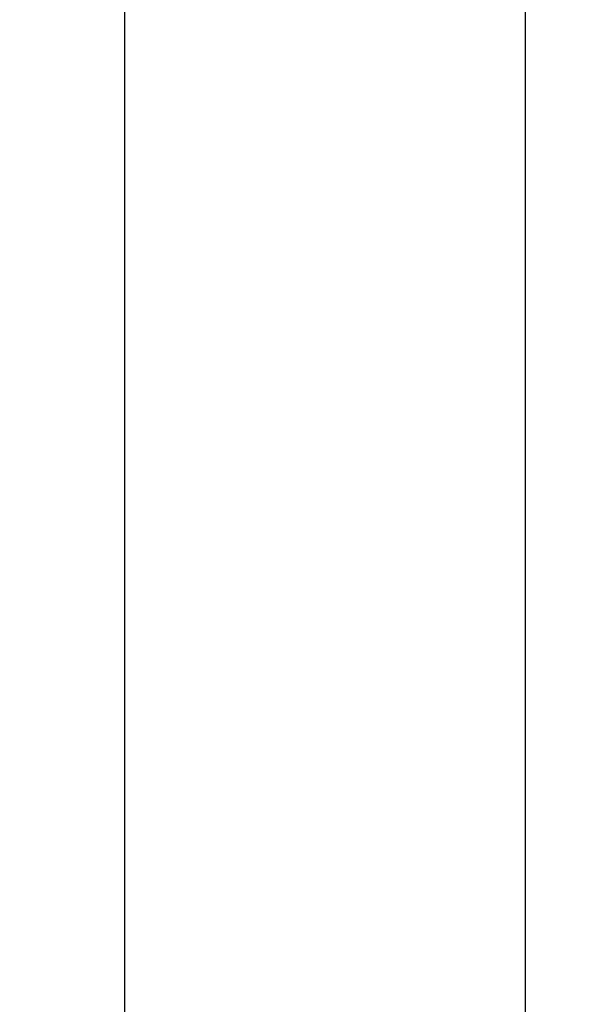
# Model space of a CAD drawing. Header units: millimetres. Extents: x 70863 to 97203, y -18528 to 3008.
# Tile 18 of 122: x 90711 to 90924, y -16003 to -15634. Entities that reach past the tile are written whole.
import ezdxf

# ---------------------------------------------------------------- set-up
doc = ezdxf.new("R2010")
doc.units = ezdxf.units.MM
doc.layers.add('2DE_OBJ_EATON-Cabinet', color=7, linetype='Continuous', lineweight=25)
doc.layers.add('EATON_LOGO', color=5, linetype='Continuous')
doc.styles.get("Standard").update_dxf_attribs({"font": 'arial.ttf'})
doc.dimstyles.new('ISO-25', dxfattribs={"dimtxt": 2.5, "dimasz": 2.5, "dimexe": 1.25, "dimexo": 0.625, "dimtad": 1, "dimtxsty": 'Standard', "dimcen": 2.5, "dimadec": 0, "dimazin": 0, "dimtfac": 1, "dimtmove": 0, "dimatfit": 3, "dimfxl": 1, "dimarcsym": 0})

# ---------------------------------------------------------------- blocks, each defined once
blk = doc.blocks.new('*D8981')
at = {"layer": 'EATON_LOGO', "color": 0, "lineweight": -2, "transparency": 16777216}
for p, q in [((90899.21, -15330.58), (90748.64, -15330.58)), ((90749.89, -15355.58), (90749.89, -17405.58)), ((90899.21, -17430.58), (90748.64, -17430.58))]:
    blk.add_line(p, q, dxfattribs=at)
at = {"layer": 'EATON_LOGO', "color": 0, "transparency": 16777216}
for points in [[(90745.72, -15355.58), (90754.05, -15355.58), (90749.89, -15330.58)], [(90745.72, -17405.58), (90754.05, -17405.58), (90749.89, -17430.58)]]:
    blk.add_solid(points, dxfattribs=at)
at = {"layer": 'EATON_LOGO', "color": 0, "transparency": 16777216, "insert": (90727.12, -16380.58), "char_height": 25, "attachment_point": 5, "rotation": 90}
blk.add_mtext('2100', dxfattribs=at)

msp = doc.modelspace()

# ---------------------------------------------------------------- linework, layer by layer
at = {"layer": '2DE_OBJ_EATON-Cabinet'}
msp.add_lwpolyline([(90899.84, -15330.581), (90899.84, -17330.581), (91324.84, -17330.581), (91324.84, -15330.581)], close=True, dxfattribs=at)

# ---------------------------------------------------------------- dimensions: what is measured, and where the dimension line sits
at = {"layer": 'EATON_LOGO', "color": 4}
dim = msp.add_linear_dim(base=(90749.888, -17430.581), p1=(90899.84, -15330.581), p2=(90899.84, -17430.581), angle=90, dimstyle='ISO-25', override={"dimtxt": 25, "dimasz": 25, "dimgap": 10}, dxfattribs=at)
dim.commit()
dim.dimension.update_dxf_attribs({"geometry": '*D8981', "text_midpoint": (90727.123, -16380.581)})

doc.saveas('drawing.dxf')
